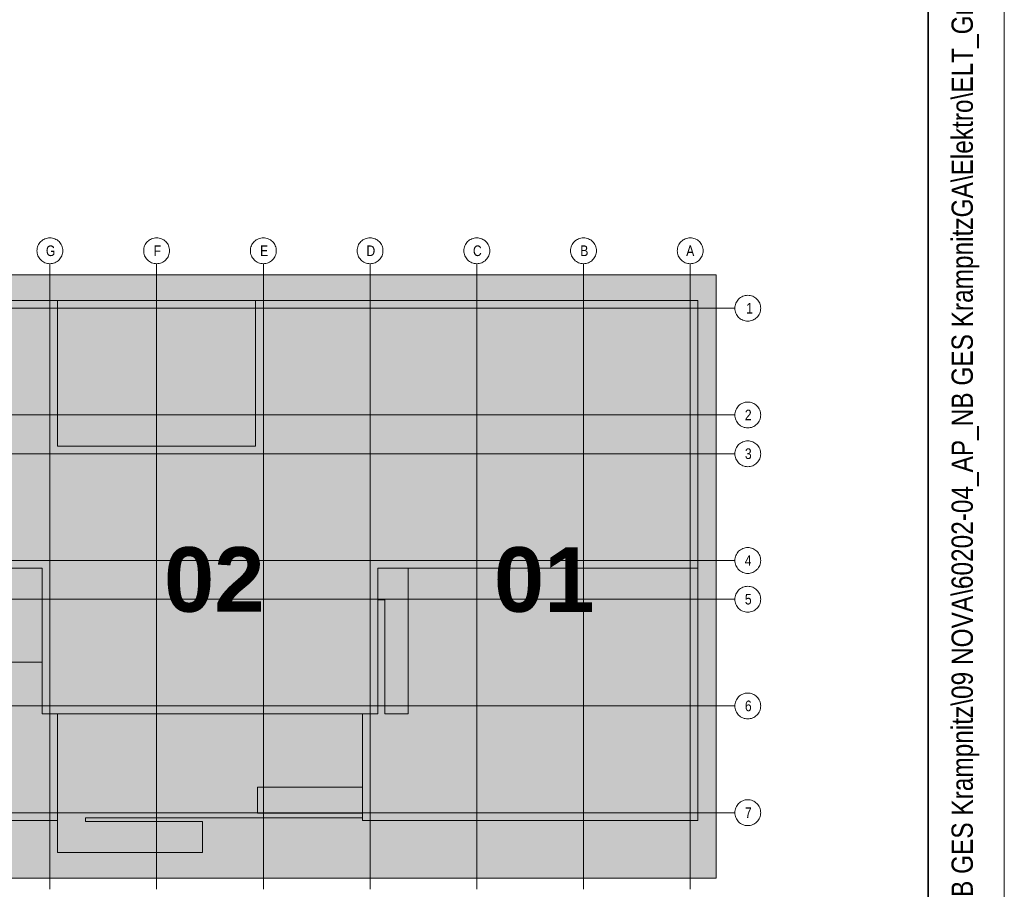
# Model space of a CAD drawing. Extents: x -620 to 300, y 62 to 1112.
# Tile 23 of 45: x 236 to 300, y 239 to 296. Entities that reach past the tile are written whole.
import ezdxf
from ezdxf.lldxf.tags import DXFTag

# ---------------------------------------------------------------- set-up
doc = ezdxf.new("R2010")
doc.units = 0
for name, color, linetype, lineweight in [('iwb_Plankopf Linie', 7, 'Continuous', 13), ('iwb_Plankopf Rahmen', 7, 'Continuous', 35), ('iwb_Plankopf Text', 7, 'Continuous', 18), ('PK_LP', 7, 'Continuous', 9), ('PK_LP_Achsen', 7, 'STRICHPUNKT2', 5)]:
    doc.layers.add(name, color=color, linetype=linetype, lineweight=lineweight)
for name, color, linetype, lineweight, true_color in [('PK_LP_T04', 5, 'Continuous', 9, 0x0000ff), ('PK_LP_T04_Rest', 9, 'Continuous', 9, 0x808080), ('PK_LP_Tennung', 9, 'Continuous', 18, 0x808080)]:
    doc.layers.add(name, color=color, linetype=linetype, lineweight=lineweight, true_color=true_color)
doc.styles.get("Standard").update_dxf_attribs({"font": 'ARIALN.TTF'})
tags = doc.linetypes.add('grob', pattern=[14, 3, -8, 3]).pattern_tags.tags
tags[8:9] = [DXFTag(74, 4), DXFTag(75, 0), DXFTag(340, '0'), DXFTag(46, 0.0), DXFTag(50, 0.0), DXFTag(44, 0.0), DXFTag(45, 0.0)]
tags[6:7] = [DXFTag(74, 4), DXFTag(75, 0), DXFTag(340, '0'), DXFTag(46, 0.0), DXFTag(50, 0.0), DXFTag(44, 0.0), DXFTag(45, 0.0)]
tags[4:5] = [DXFTag(74, 4), DXFTag(75, 0), DXFTag(340, '0'), DXFTag(46, 0.0), DXFTag(50, 0.0), DXFTag(44, 0.0), DXFTag(45, 0.0)]
tags = doc.linetypes.add('STRICHPUNKT2', pattern=[12.7, 6.35, -3.175, 0, -3.175]).pattern_tags.tags
tags[10:11] = [DXFTag(74, 4), DXFTag(75, 0), DXFTag(340, '0'), DXFTag(46, 0.0), DXFTag(50, 0.0), DXFTag(44, 0.0), DXFTag(45, 0.0)]
tags[8:9] = [DXFTag(74, 4), DXFTag(75, 0), DXFTag(340, '0'), DXFTag(46, 0.0), DXFTag(50, 0.0), DXFTag(44, 0.0), DXFTag(45, 0.0)]
tags[6:7] = [DXFTag(74, 4), DXFTag(75, 0), DXFTag(340, '0'), DXFTag(46, 0.0), DXFTag(50, 0.0), DXFTag(44, 0.0), DXFTag(45, 0.0)]
tags[4:5] = [DXFTag(74, 4), DXFTag(75, 0), DXFTag(340, '0'), DXFTag(46, 0.0), DXFTag(50, 0.0), DXFTag(44, 0.0), DXFTag(45, 0.0)]

# ---------------------------------------------------------------- blocks, each defined once
blk = doc.blocks.new('Blockreferenz-A06DNCAZMF')
at = {"layer": 'PK_LP', "linetype": 'grob', "lineweight": 5, "ltscale": 0.13}
for p, q in [((216.605, 279.685), (237.643, 279.685)), ((237.643, 279.685), (258.68, 279.685)), ((237.643, 240.014), (237.643, 279.685)), ((237.643, 279.685), (237.643, 240.014)), ((258.68, 279.685), (281.418, 279.685)), ((258.68, 240.014), (258.68, 279.685)), ((258.68, 279.685), (258.68, 240.014)), ((281.418, 279.685), (281.418, 240.014)), ((237.643, 240.014), (216.605, 240.014)), ((258.68, 240.014), (237.643, 240.014)), ((281.418, 240.014), (258.68, 240.014))]:
    blk.add_line(p, q, dxfattribs=at)
at = {"layer": 'PK_LP', "linetype": 'ByBlock', "lineweight": 13, "ltscale": 0.13}
for p, q in [((209.085, 277.985), (238.15, 277.985)), ((238.15, 277.985), (251.16, 277.985)), ((238.15, 268.423), (238.15, 277.985)), ((238.15, 277.985), (238.15, 268.423)), ((251.16, 277.985), (251.16, 268.423)), ((251.16, 268.423), (251.16, 277.985)), ((251.16, 277.985), (280.225, 277.985)), ((280.225, 277.985), (280.225, 260.395)), ((251.16, 268.423), (238.15, 268.423)), ((238.15, 268.423), (251.16, 268.423)), ((237.135, 260.395), (217.113, 260.395)), ((237.135, 250.833), (237.135, 260.395)), ((280.225, 260.395), (259.188, 260.395)), ((259.188, 260.395), (259.188, 250.833)), ((261.185, 260.395), (259.188, 260.395)), ((259.188, 260.395), (259.188, 258.319)), ((280.225, 260.395), (259.188, 260.395)), ((259.188, 260.395), (259.188, 250.833)), ((261.185, 250.833), (261.185, 260.395)), ((280.225, 243.82), (280.225, 260.395)), ((259.188, 258.319), (259.655, 258.319)), ((259.655, 258.319), (259.655, 250.833)), ((237.135, 254.222), (221.25, 254.222)), ((237.135, 250.833), (237.135, 254.222)), ((238.15, 250.833), (237.135, 250.833)), ((259.188, 250.833), (237.135, 250.833)), ((238.15, 250.833), (238.15, 241.714)), ((258.173, 250.833), (238.15, 250.833)), ((238.15, 243.82), (238.15, 250.833)), ((258.173, 243.996), (258.173, 250.833)), ((259.188, 250.833), (258.173, 250.833)), ((258.173, 250.833), (258.173, 245.994)), ((259.655, 250.833), (261.185, 250.833)), ((251.288, 245.994), (251.288, 244.294)), ((258.173, 245.994), (251.288, 245.994)), ((239.976, 243.754), (239.976, 243.996)), ((239.976, 243.996), (258.173, 243.996)), ((251.288, 244.294), (258.173, 244.294)), ((258.173, 244.294), (258.173, 243.82)), ((216.098, 243.82), (238.15, 243.82)), ((247.66, 243.754), (239.976, 243.754)), ((247.66, 241.714), (247.66, 243.754)), ((258.173, 243.82), (280.225, 243.82)), ((238.15, 241.714), (247.66, 241.714))]:
    blk.add_line(p, q, dxfattribs=at)
at = {"layer": 'PK_LP_Achsen', "linetype": 'ByBlock', "ltscale": 0.13}
for p, q in [((237.317, 282.043), (237.396, 282.071)), ((237.396, 282.071), (237.477, 282.091)), ((237.477, 282.091), (237.559, 282.103)), ((237.559, 282.103), (237.643, 282.108)), ((237.643, 282.108), (237.726, 282.103)), ((237.726, 282.103), (237.809, 282.091)), ((237.809, 282.091), (237.889, 282.071)), ((237.889, 282.071), (237.968, 282.043)), ((244.33, 282.043), (244.408, 282.071)), ((244.408, 282.071), (244.489, 282.091)), ((244.489, 282.091), (244.572, 282.103)), ((244.572, 282.103), (244.655, 282.108)), ((244.655, 282.108), (244.739, 282.103)), ((244.739, 282.103), (244.821, 282.091)), ((244.821, 282.091), (244.902, 282.071)), ((244.902, 282.071), (244.98, 282.043)), ((251.342, 282.043), (251.421, 282.071)), ((251.421, 282.071), (251.502, 282.091)), ((251.502, 282.091), (251.584, 282.103)), ((251.584, 282.103), (251.668, 282.108)), ((251.668, 282.108), (251.751, 282.103)), ((251.751, 282.103), (251.834, 282.091)), ((251.834, 282.091), (251.914, 282.071)), ((251.914, 282.071), (251.993, 282.043)), ((258.355, 282.043), (258.433, 282.071)), ((258.433, 282.071), (258.514, 282.091)), ((258.514, 282.091), (258.597, 282.103)), ((258.597, 282.103), (258.68, 282.108)), ((258.68, 282.108), (258.764, 282.103)), ((258.764, 282.103), (258.846, 282.091)), ((258.846, 282.091), (258.927, 282.071)), ((258.927, 282.071), (259.005, 282.043)), ((265.367, 282.043), (265.446, 282.071)), ((265.446, 282.071), (265.527, 282.091)), ((265.527, 282.091), (265.609, 282.103)), ((265.609, 282.103), (265.693, 282.108)), ((265.693, 282.108), (265.776, 282.103)), ((265.776, 282.103), (265.859, 282.091)), ((265.859, 282.091), (265.939, 282.071)), ((265.939, 282.071), (266.018, 282.043)), ((272.38, 282.043), (272.458, 282.071)), ((272.458, 282.071), (272.539, 282.091)), ((272.539, 282.091), (272.622, 282.103)), ((272.622, 282.103), (272.705, 282.108)), ((272.705, 282.108), (272.789, 282.103)), ((272.789, 282.103), (272.871, 282.091)), ((272.871, 282.091), (272.952, 282.071)), ((272.952, 282.071), (273.03, 282.043)), ((279.392, 282.043), (279.471, 282.071)), ((279.471, 282.071), (279.552, 282.091)), ((279.552, 282.091), (279.634, 282.103)), ((279.634, 282.103), (279.718, 282.108)), ((279.718, 282.108), (279.801, 282.103)), ((279.801, 282.103), (279.884, 282.091)), ((279.884, 282.091), (279.964, 282.071)), ((279.964, 282.071), (280.043, 282.043)), ((236.797, 281.341), (236.809, 281.423)), ((236.809, 281.423), (236.829, 281.504)), ((236.829, 281.504), (236.857, 281.583)), ((236.857, 281.583), (236.893, 281.658)), ((236.893, 281.658), (236.936, 281.73)), ((236.936, 281.73), (236.986, 281.797)), ((236.986, 281.797), (237.042, 281.859)), ((237.042, 281.859), (237.103, 281.915)), ((237.103, 281.915), (237.17, 281.964)), ((237.17, 281.964), (237.242, 282.007)), ((237.242, 282.007), (237.317, 282.043)), ((237.968, 282.043), (238.043, 282.007)), ((238.043, 282.007), (238.115, 281.964)), ((238.115, 281.964), (238.182, 281.915)), ((238.182, 281.915), (238.244, 281.859)), ((238.244, 281.859), (238.3, 281.797)), ((238.3, 281.797), (238.349, 281.73)), ((238.349, 281.73), (238.392, 281.658)), ((238.392, 281.658), (238.428, 281.583)), ((238.428, 281.583), (238.456, 281.504)), ((238.456, 281.504), (238.476, 281.423)), ((238.476, 281.423), (238.489, 281.341)), ((243.809, 281.341), (243.822, 281.423)), ((243.822, 281.423), (243.842, 281.504)), ((243.842, 281.504), (243.87, 281.583)), ((243.87, 281.583), (243.906, 281.658)), ((243.906, 281.658), (243.948, 281.73)), ((243.948, 281.73), (243.998, 281.797)), ((243.998, 281.797), (244.054, 281.859)), ((244.054, 281.859), (244.116, 281.915)), ((244.116, 281.915), (244.183, 281.964)), ((244.183, 281.964), (244.255, 282.007)), ((244.255, 282.007), (244.33, 282.043)), ((244.98, 282.043), (245.056, 282.007)), ((245.056, 282.007), (245.127, 281.964)), ((245.127, 281.964), (245.194, 281.915)), ((245.194, 281.915), (245.256, 281.859)), ((245.256, 281.859), (245.312, 281.797)), ((245.312, 281.797), (245.362, 281.73)), ((245.362, 281.73), (245.405, 281.658)), ((245.405, 281.658), (245.44, 281.583)), ((245.44, 281.583), (245.469, 281.504)), ((245.469, 281.504), (245.489, 281.423)), ((245.489, 281.423), (245.501, 281.341)), ((250.822, 281.341), (250.834, 281.423)), ((250.834, 281.423), (250.854, 281.504)), ((250.854, 281.504), (250.882, 281.583)), ((250.882, 281.583), (250.918, 281.658)), ((250.918, 281.658), (250.961, 281.73)), ((250.961, 281.73), (251.011, 281.797)), ((251.011, 281.797), (251.067, 281.859)), ((251.067, 281.859), (251.128, 281.915)), ((251.128, 281.915), (251.195, 281.964)), ((251.195, 281.964), (251.267, 282.007)), ((251.267, 282.007), (251.342, 282.043)), ((251.993, 282.043), (252.068, 282.007)), ((252.068, 282.007), (252.14, 281.964)), ((252.14, 281.964), (252.207, 281.915)), ((252.207, 281.915), (252.269, 281.859)), ((252.269, 281.859), (252.325, 281.797)), ((252.325, 281.797), (252.374, 281.73)), ((252.374, 281.73), (252.417, 281.658)), ((252.417, 281.658), (252.453, 281.583)), ((252.453, 281.583), (252.481, 281.504)), ((252.481, 281.504), (252.501, 281.423)), ((252.501, 281.423), (252.514, 281.341)), ((257.834, 281.341), (257.847, 281.423)), ((257.847, 281.423), (257.867, 281.504)), ((257.867, 281.504), (257.895, 281.583)), ((257.895, 281.583), (257.931, 281.658)), ((257.931, 281.658), (257.973, 281.73)), ((257.973, 281.73), (258.023, 281.797)), ((258.023, 281.797), (258.079, 281.859)), ((258.079, 281.859), (258.141, 281.915)), ((258.141, 281.915), (258.208, 281.964)), ((258.208, 281.964), (258.28, 282.007)), ((258.28, 282.007), (258.355, 282.043)), ((259.005, 282.043), (259.081, 282.007)), ((259.081, 282.007), (259.152, 281.964)), ((259.152, 281.964), (259.219, 281.915)), ((259.219, 281.915), (259.281, 281.859)), ((259.281, 281.859), (259.337, 281.797)), ((259.337, 281.797), (259.387, 281.73)), ((259.387, 281.73), (259.43, 281.658)), ((259.43, 281.658), (259.465, 281.583)), ((259.465, 281.583), (259.494, 281.504)), ((259.494, 281.504), (259.514, 281.423)), ((259.514, 281.423), (259.526, 281.341)), ((264.847, 281.341), (264.859, 281.423)), ((264.859, 281.423), (264.879, 281.504)), ((264.879, 281.504), (264.907, 281.583)), ((264.907, 281.583), (264.943, 281.658)), ((264.943, 281.658), (264.986, 281.73)), ((264.986, 281.73), (265.036, 281.797)), ((265.036, 281.797), (265.092, 281.859)), ((265.092, 281.859), (265.153, 281.915)), ((265.153, 281.915), (265.22, 281.964)), ((265.22, 281.964), (265.292, 282.007)), ((265.292, 282.007), (265.367, 282.043)), ((266.018, 282.043), (266.093, 282.007)), ((266.093, 282.007), (266.165, 281.964)), ((266.165, 281.964), (266.232, 281.915)), ((266.232, 281.915), (266.294, 281.859)), ((266.294, 281.859), (266.35, 281.797)), ((266.35, 281.797), (266.399, 281.73)), ((266.399, 281.73), (266.442, 281.658)), ((266.442, 281.658), (266.478, 281.583)), ((266.478, 281.583), (266.506, 281.504)), ((266.506, 281.504), (266.526, 281.423)), ((266.526, 281.423), (266.539, 281.341)), ((271.859, 281.341), (271.872, 281.423)), ((271.872, 281.423), (271.892, 281.504)), ((271.892, 281.504), (271.92, 281.583)), ((271.92, 281.583), (271.956, 281.658)), ((271.956, 281.658), (271.998, 281.73)), ((271.998, 281.73), (272.048, 281.797)), ((272.048, 281.797), (272.104, 281.859)), ((272.104, 281.859), (272.166, 281.915)), ((272.166, 281.915), (272.233, 281.964)), ((272.233, 281.964), (272.305, 282.007)), ((272.305, 282.007), (272.38, 282.043)), ((273.03, 282.043), (273.106, 282.007)), ((273.106, 282.007), (273.177, 281.964)), ((273.177, 281.964), (273.244, 281.915)), ((273.244, 281.915), (273.306, 281.859)), ((273.306, 281.859), (273.362, 281.797)), ((273.362, 281.797), (273.412, 281.73)), ((273.412, 281.73), (273.455, 281.658)), ((273.455, 281.658), (273.49, 281.583)), ((273.49, 281.583), (273.519, 281.504)), ((273.519, 281.504), (273.539, 281.423)), ((273.539, 281.423), (273.551, 281.341)), ((278.872, 281.341), (278.884, 281.423)), ((278.884, 281.423), (278.904, 281.504)), ((278.904, 281.504), (278.932, 281.583)), ((278.932, 281.583), (278.968, 281.658)), ((278.968, 281.658), (279.011, 281.73)), ((279.011, 281.73), (279.061, 281.797)), ((279.061, 281.797), (279.117, 281.859)), ((279.117, 281.859), (279.178, 281.915)), ((279.178, 281.915), (279.245, 281.964)), ((279.245, 281.964), (279.317, 282.007)), ((279.317, 282.007), (279.392, 282.043)), ((280.043, 282.043), (280.118, 282.007)), ((280.118, 282.007), (280.19, 281.964)), ((280.19, 281.964), (280.257, 281.915)), ((280.257, 281.915), (280.319, 281.859)), ((280.319, 281.859), (280.375, 281.797)), ((280.375, 281.797), (280.424, 281.73)), ((280.424, 281.73), (280.467, 281.658)), ((280.467, 281.658), (280.503, 281.583)), ((280.503, 281.583), (280.531, 281.504)), ((280.531, 281.504), (280.551, 281.423)), ((280.551, 281.423), (280.564, 281.341)), ((236.793, 281.258), (236.797, 281.341)), ((236.797, 281.174), (236.793, 281.258)), ((236.809, 281.092), (236.797, 281.174)), ((236.829, 281.011), (236.809, 281.092)), ((236.857, 280.932), (236.829, 281.011)), ((236.893, 280.857), (236.857, 280.932)), ((236.936, 280.785), (236.893, 280.857)), ((236.986, 280.718), (236.936, 280.785)), ((238.349, 280.785), (238.3, 280.718)), ((238.392, 280.857), (238.349, 280.785)), ((238.428, 280.932), (238.392, 280.857)), ((238.456, 281.011), (238.428, 280.932)), ((238.476, 281.092), (238.456, 281.011)), ((238.489, 281.174), (238.476, 281.092)), ((238.489, 281.341), (238.493, 281.258)), ((238.493, 281.258), (238.489, 281.174)), ((243.805, 281.258), (243.809, 281.341)), ((243.809, 281.174), (243.805, 281.258)), ((243.822, 281.092), (243.809, 281.174)), ((243.842, 281.011), (243.822, 281.092)), ((243.87, 280.932), (243.842, 281.011)), ((243.906, 280.857), (243.87, 280.932)), ((243.948, 280.785), (243.906, 280.857)), ((243.998, 280.718), (243.948, 280.785)), ((245.362, 280.785), (245.312, 280.718)), ((245.405, 280.857), (245.362, 280.785)), ((245.44, 280.932), (245.405, 280.857)), ((245.469, 281.011), (245.44, 280.932)), ((245.489, 281.092), (245.469, 281.011)), ((245.501, 281.174), (245.489, 281.092)), ((245.501, 281.341), (245.505, 281.258)), ((245.505, 281.258), (245.501, 281.174)), ((250.818, 281.258), (250.822, 281.341)), ((250.822, 281.174), (250.818, 281.258)), ((250.834, 281.092), (250.822, 281.174)), ((250.854, 281.011), (250.834, 281.092)), ((250.882, 280.932), (250.854, 281.011)), ((250.918, 280.857), (250.882, 280.932)), ((250.961, 280.785), (250.918, 280.857)), ((251.011, 280.718), (250.961, 280.785)), ((252.374, 280.785), (252.325, 280.718)), ((252.417, 280.857), (252.374, 280.785)), ((252.453, 280.932), (252.417, 280.857)), ((252.481, 281.011), (252.453, 280.932)), ((252.501, 281.092), (252.481, 281.011)), ((252.514, 281.174), (252.501, 281.092)), ((252.514, 281.341), (252.518, 281.258)), ((252.518, 281.258), (252.514, 281.174)), ((257.83, 281.258), (257.834, 281.341)), ((257.834, 281.174), (257.83, 281.258)), ((257.847, 281.092), (257.834, 281.174)), ((257.867, 281.011), (257.847, 281.092)), ((257.895, 280.932), (257.867, 281.011)), ((257.931, 280.857), (257.895, 280.932)), ((257.973, 280.785), (257.931, 280.857)), ((258.023, 280.718), (257.973, 280.785)), ((259.387, 280.785), (259.337, 280.718)), ((259.43, 280.857), (259.387, 280.785)), ((259.465, 280.932), (259.43, 280.857)), ((259.494, 281.011), (259.465, 280.932)), ((259.514, 281.092), (259.494, 281.011)), ((259.526, 281.174), (259.514, 281.092)), ((259.526, 281.341), (259.53, 281.258)), ((259.53, 281.258), (259.526, 281.174)), ((264.843, 281.258), (264.847, 281.341)), ((264.847, 281.174), (264.843, 281.258)), ((264.859, 281.092), (264.847, 281.174)), ((264.879, 281.011), (264.859, 281.092)), ((264.907, 280.932), (264.879, 281.011)), ((264.943, 280.857), (264.907, 280.932)), ((264.986, 280.785), (264.943, 280.857)), ((265.036, 280.718), (264.986, 280.785)), ((266.399, 280.785), (266.35, 280.718)), ((266.442, 280.857), (266.399, 280.785)), ((266.478, 280.932), (266.442, 280.857)), ((266.506, 281.011), (266.478, 280.932)), ((266.526, 281.092), (266.506, 281.011)), ((266.539, 281.174), (266.526, 281.092)), ((266.539, 281.341), (266.543, 281.258)), ((266.543, 281.258), (266.539, 281.174)), ((271.855, 281.258), (271.859, 281.341)), ((271.859, 281.174), (271.855, 281.258)), ((271.872, 281.092), (271.859, 281.174)), ((271.892, 281.011), (271.872, 281.092)), ((271.92, 280.932), (271.892, 281.011)), ((271.956, 280.857), (271.92, 280.932)), ((271.998, 280.785), (271.956, 280.857)), ((272.048, 280.718), (271.998, 280.785)), ((273.412, 280.785), (273.362, 280.718)), ((273.455, 280.857), (273.412, 280.785)), ((273.49, 280.932), (273.455, 280.857)), ((273.519, 281.011), (273.49, 280.932)), ((273.539, 281.092), (273.519, 281.011)), ((273.551, 281.174), (273.539, 281.092)), ((273.551, 281.341), (273.555, 281.258)), ((273.555, 281.258), (273.551, 281.174)), ((278.868, 281.258), (278.872, 281.341)), ((278.872, 281.174), (278.868, 281.258)), ((278.884, 281.092), (278.872, 281.174)), ((278.904, 281.011), (278.884, 281.092)), ((278.932, 280.932), (278.904, 281.011)), ((278.968, 280.857), (278.932, 280.932)), ((279.011, 280.785), (278.968, 280.857)), ((279.061, 280.718), (279.011, 280.785)), ((280.424, 280.785), (280.375, 280.718)), ((280.467, 280.857), (280.424, 280.785)), ((280.503, 280.932), (280.467, 280.857)), ((280.531, 281.011), (280.503, 280.932)), ((280.551, 281.092), (280.531, 281.011)), ((280.564, 281.174), (280.551, 281.092)), ((280.564, 281.341), (280.568, 281.258)), ((280.568, 281.258), (280.564, 281.174)), ((237.042, 280.656), (236.986, 280.718)), ((237.103, 280.6), (237.042, 280.656)), ((237.17, 280.551), (237.103, 280.6)), ((237.242, 280.508), (237.17, 280.551)), ((237.317, 280.472), (237.242, 280.508)), ((237.396, 280.444), (237.317, 280.472)), ((237.477, 280.424), (237.396, 280.444)), ((237.559, 280.412), (237.477, 280.424)), ((237.643, 280.408), (237.559, 280.412)), ((237.726, 280.412), (237.643, 280.408)), ((237.809, 280.424), (237.726, 280.412)), ((237.889, 280.444), (237.809, 280.424)), ((237.968, 280.472), (237.889, 280.444)), ((238.043, 280.508), (237.968, 280.472)), ((238.115, 280.551), (238.043, 280.508)), ((238.182, 280.6), (238.115, 280.551)), ((238.244, 280.656), (238.182, 280.6)), ((238.3, 280.718), (238.244, 280.656)), ((244.054, 280.656), (243.998, 280.718)), ((244.116, 280.6), (244.054, 280.656)), ((244.183, 280.551), (244.116, 280.6)), ((244.255, 280.508), (244.183, 280.551)), ((244.33, 280.472), (244.255, 280.508)), ((244.408, 280.444), (244.33, 280.472)), ((244.489, 280.424), (244.408, 280.444)), ((244.572, 280.412), (244.489, 280.424)), ((244.655, 280.408), (244.572, 280.412)), ((244.739, 280.412), (244.655, 280.408)), ((244.821, 280.424), (244.739, 280.412)), ((244.902, 280.444), (244.821, 280.424)), ((244.98, 280.472), (244.902, 280.444)), ((245.056, 280.508), (244.98, 280.472)), ((245.127, 280.551), (245.056, 280.508)), ((245.194, 280.6), (245.127, 280.551)), ((245.256, 280.656), (245.194, 280.6)), ((245.312, 280.718), (245.256, 280.656)), ((251.067, 280.656), (251.011, 280.718)), ((251.128, 280.6), (251.067, 280.656)), ((251.195, 280.551), (251.128, 280.6)), ((251.267, 280.508), (251.195, 280.551)), ((251.342, 280.472), (251.267, 280.508)), ((251.421, 280.444), (251.342, 280.472)), ((251.502, 280.424), (251.421, 280.444)), ((251.584, 280.412), (251.502, 280.424)), ((251.668, 280.408), (251.584, 280.412)), ((251.751, 280.412), (251.668, 280.408)), ((251.834, 280.424), (251.751, 280.412)), ((251.914, 280.444), (251.834, 280.424)), ((251.993, 280.472), (251.914, 280.444)), ((252.068, 280.508), (251.993, 280.472)), ((252.14, 280.551), (252.068, 280.508)), ((252.207, 280.6), (252.14, 280.551)), ((252.269, 280.656), (252.207, 280.6)), ((252.325, 280.718), (252.269, 280.656)), ((258.079, 280.656), (258.023, 280.718)), ((258.141, 280.6), (258.079, 280.656)), ((258.208, 280.551), (258.141, 280.6)), ((258.28, 280.508), (258.208, 280.551)), ((258.355, 280.472), (258.28, 280.508)), ((258.433, 280.444), (258.355, 280.472)), ((258.514, 280.424), (258.433, 280.444)), ((258.597, 280.412), (258.514, 280.424)), ((258.68, 280.408), (258.597, 280.412)), ((258.764, 280.412), (258.68, 280.408)), ((258.846, 280.424), (258.764, 280.412)), ((258.927, 280.444), (258.846, 280.424)), ((259.005, 280.472), (258.927, 280.444)), ((259.081, 280.508), (259.005, 280.472)), ((259.152, 280.551), (259.081, 280.508)), ((259.219, 280.6), (259.152, 280.551)), ((259.281, 280.656), (259.219, 280.6)), ((259.337, 280.718), (259.281, 280.656)), ((265.092, 280.656), (265.036, 280.718)), ((265.153, 280.6), (265.092, 280.656)), ((265.22, 280.551), (265.153, 280.6)), ((265.292, 280.508), (265.22, 280.551)), ((265.367, 280.472), (265.292, 280.508)), ((265.446, 280.444), (265.367, 280.472)), ((265.527, 280.424), (265.446, 280.444)), ((265.609, 280.412), (265.527, 280.424)), ((265.693, 280.408), (265.609, 280.412)), ((265.776, 280.412), (265.693, 280.408)), ((265.859, 280.424), (265.776, 280.412)), ((265.939, 280.444), (265.859, 280.424)), ((266.018, 280.472), (265.939, 280.444)), ((266.093, 280.508), (266.018, 280.472)), ((266.165, 280.551), (266.093, 280.508)), ((266.232, 280.6), (266.165, 280.551)), ((266.294, 280.656), (266.232, 280.6)), ((266.35, 280.718), (266.294, 280.656)), ((272.104, 280.656), (272.048, 280.718)), ((272.166, 280.6), (272.104, 280.656)), ((272.233, 280.551), (272.166, 280.6)), ((272.305, 280.508), (272.233, 280.551)), ((272.38, 280.472), (272.305, 280.508)), ((272.458, 280.444), (272.38, 280.472)), ((272.539, 280.424), (272.458, 280.444)), ((272.622, 280.412), (272.539, 280.424)), ((272.705, 280.408), (272.622, 280.412)), ((272.789, 280.412), (272.705, 280.408)), ((272.871, 280.424), (272.789, 280.412)), ((272.952, 280.444), (272.871, 280.424)), ((273.03, 280.472), (272.952, 280.444)), ((273.106, 280.508), (273.03, 280.472)), ((273.177, 280.551), (273.106, 280.508)), ((273.244, 280.6), (273.177, 280.551)), ((273.306, 280.656), (273.244, 280.6)), ((273.362, 280.718), (273.306, 280.656)), ((279.117, 280.656), (279.061, 280.718)), ((279.178, 280.6), (279.117, 280.656)), ((279.245, 280.551), (279.178, 280.6)), ((279.317, 280.508), (279.245, 280.551)), ((279.392, 280.472), (279.317, 280.508)), ((279.471, 280.444), (279.392, 280.472)), ((279.552, 280.424), (279.471, 280.444)), ((279.634, 280.412), (279.552, 280.424)), ((279.718, 280.408), (279.634, 280.412)), ((279.801, 280.412), (279.718, 280.408)), ((279.884, 280.424), (279.801, 280.412)), ((279.964, 280.444), (279.884, 280.424)), ((280.043, 280.472), (279.964, 280.444)), ((280.118, 280.508), (280.043, 280.472)), ((280.19, 280.551), (280.118, 280.508)), ((280.257, 280.6), (280.19, 280.551)), ((280.319, 280.656), (280.257, 280.6)), ((280.375, 280.718), (280.319, 280.656)), ((282.958, 278.135), (283.025, 278.184)), ((283.025, 278.184), (283.097, 278.227)), ((283.097, 278.227), (283.172, 278.263)), ((283.172, 278.263), (283.251, 278.291)), ((283.251, 278.291), (283.332, 278.311)), ((283.332, 278.311), (283.414, 278.323)), ((283.414, 278.323), (283.498, 278.328)), ((283.498, 278.328), (283.581, 278.323)), ((283.581, 278.323), (283.663, 278.311)), ((283.663, 278.311), (283.744, 278.291)), ((283.744, 278.291), (283.823, 278.263)), ((283.823, 278.263), (283.898, 278.227)), ((283.898, 278.227), (283.97, 278.184)), ((283.97, 278.184), (284.037, 278.135)), ((282.648, 277.478), (282.652, 277.561)), ((282.652, 277.561), (282.664, 277.643)), ((282.664, 277.643), (282.684, 277.724)), ((282.684, 277.724), (282.712, 277.803)), ((282.712, 277.803), (282.748, 277.878)), ((282.748, 277.878), (282.791, 277.95)), ((282.791, 277.95), (282.841, 278.017)), ((282.841, 278.017), (282.897, 278.079)), ((282.897, 278.079), (282.958, 278.135)), ((284.037, 278.135), (284.099, 278.079)), ((284.099, 278.079), (284.155, 278.017)), ((284.155, 278.017), (284.204, 277.95)), ((284.204, 277.95), (284.247, 277.878)), ((284.247, 277.878), (284.283, 277.803)), ((284.283, 277.803), (284.311, 277.724)), ((284.311, 277.724), (284.331, 277.643)), ((284.331, 277.643), (284.344, 277.561)), ((284.344, 277.561), (284.348, 277.478)), ((282.652, 277.394), (282.648, 277.478)), ((282.664, 277.312), (282.652, 277.394)), ((282.684, 277.231), (282.664, 277.312)), ((282.712, 277.152), (282.684, 277.231)), ((282.748, 277.077), (282.712, 277.152)), ((282.791, 277.005), (282.748, 277.077)), ((282.841, 276.938), (282.791, 277.005)), ((282.897, 276.877), (282.841, 276.938)), ((284.155, 276.938), (284.099, 276.877)), ((284.204, 277.005), (284.155, 276.938)), ((284.247, 277.077), (284.204, 277.005)), ((284.283, 277.152), (284.247, 277.077)), ((284.311, 277.231), (284.283, 277.152)), ((284.331, 277.312), (284.311, 277.231)), ((284.344, 277.394), (284.331, 277.312)), ((284.348, 277.478), (284.344, 277.394)), ((282.958, 276.82), (282.897, 276.877)), ((283.025, 276.771), (282.958, 276.82)), ((283.097, 276.728), (283.025, 276.771)), ((283.172, 276.692), (283.097, 276.728)), ((283.251, 276.664), (283.172, 276.692)), ((283.332, 276.644), (283.251, 276.664)), ((283.414, 276.632), (283.332, 276.644)), ((283.498, 276.628), (283.414, 276.632)), ((283.581, 276.632), (283.498, 276.628)), ((283.663, 276.644), (283.581, 276.632)), ((283.744, 276.664), (283.663, 276.644)), ((283.823, 276.692), (283.744, 276.664)), ((283.898, 276.728), (283.823, 276.692)), ((283.97, 276.771), (283.898, 276.728)), ((284.037, 276.82), (283.97, 276.771)), ((284.099, 276.877), (284.037, 276.82)), ((282.897, 271.066), (282.958, 271.122)), ((282.958, 271.122), (283.025, 271.172)), ((283.025, 271.172), (283.097, 271.215)), ((283.097, 271.215), (283.172, 271.25)), ((283.172, 271.25), (283.251, 271.278)), ((283.251, 271.278), (283.332, 271.299)), ((283.332, 271.299), (283.414, 271.311)), ((283.414, 271.311), (283.498, 271.315)), ((283.498, 271.315), (283.581, 271.311)), ((283.581, 271.311), (283.663, 271.299)), ((283.663, 271.299), (283.744, 271.278)), ((283.744, 271.278), (283.823, 271.25)), ((283.823, 271.25), (283.898, 271.215)), ((283.898, 271.215), (283.97, 271.172)), ((283.97, 271.172), (284.037, 271.122)), ((284.037, 271.122), (284.099, 271.066)), ((282.648, 270.465), (282.652, 270.548)), ((282.652, 270.382), (282.648, 270.465)), ((282.652, 270.548), (282.664, 270.631)), ((282.664, 270.631), (282.684, 270.712)), ((282.684, 270.712), (282.712, 270.79)), ((282.712, 270.79), (282.748, 270.866)), ((282.748, 270.866), (282.791, 270.937)), ((282.791, 270.937), (282.841, 271.004)), ((282.841, 271.004), (282.897, 271.066)), ((284.099, 271.066), (284.155, 271.004)), ((284.155, 271.004), (284.204, 270.937)), ((284.204, 270.937), (284.247, 270.866)), ((284.247, 270.866), (284.283, 270.79)), ((284.283, 270.79), (284.311, 270.712)), ((284.311, 270.712), (284.331, 270.631)), ((284.331, 270.631), (284.344, 270.548)), ((284.344, 270.548), (284.348, 270.465)), ((284.348, 270.465), (284.344, 270.382)), ((282.664, 270.299), (282.652, 270.382)), ((282.684, 270.218), (282.664, 270.299)), ((282.712, 270.14), (282.684, 270.218)), ((282.748, 270.064), (282.712, 270.14)), ((282.791, 269.993), (282.748, 270.064)), ((282.841, 269.926), (282.791, 269.993)), ((282.897, 269.864), (282.841, 269.926)), ((282.958, 269.808), (282.897, 269.864)), ((283.025, 269.758), (282.958, 269.808)), ((284.037, 269.808), (283.97, 269.758)), ((284.099, 269.864), (284.037, 269.808)), ((284.155, 269.926), (284.099, 269.864)), ((284.204, 269.993), (284.155, 269.926)), ((284.247, 270.064), (284.204, 269.993)), ((284.283, 270.14), (284.247, 270.064)), ((284.311, 270.218), (284.283, 270.14)), ((284.331, 270.299), (284.311, 270.218)), ((284.344, 270.382), (284.331, 270.299)), ((283.097, 269.715), (283.025, 269.758)), ((283.172, 269.68), (283.097, 269.715)), ((283.251, 269.652), (283.172, 269.68)), ((283.332, 269.631), (283.251, 269.652)), ((283.414, 269.619), (283.332, 269.631)), ((283.498, 269.615), (283.414, 269.619)), ((283.581, 269.619), (283.498, 269.615)), ((283.663, 269.631), (283.581, 269.619)), ((283.744, 269.652), (283.663, 269.631)), ((283.823, 269.68), (283.744, 269.652)), ((283.898, 269.715), (283.823, 269.68)), ((283.97, 269.758), (283.898, 269.715)), ((282.841, 268.454), (282.897, 268.516)), ((282.897, 268.516), (282.958, 268.572)), ((282.958, 268.572), (283.025, 268.622)), ((283.025, 268.622), (283.097, 268.665)), ((283.097, 268.665), (283.172, 268.7)), ((283.172, 268.7), (283.251, 268.728)), ((283.251, 268.728), (283.332, 268.749)), ((283.332, 268.749), (283.414, 268.761)), ((283.414, 268.761), (283.498, 268.765)), ((283.498, 268.765), (283.581, 268.761)), ((283.581, 268.761), (283.663, 268.749)), ((283.663, 268.749), (283.744, 268.728)), ((283.744, 268.728), (283.823, 268.7)), ((283.823, 268.7), (283.898, 268.665)), ((283.898, 268.665), (283.97, 268.622)), ((283.97, 268.622), (284.037, 268.572)), ((284.037, 268.572), (284.099, 268.516)), ((284.099, 268.516), (284.155, 268.454)), ((282.648, 267.915), (282.652, 267.998)), ((282.652, 267.832), (282.648, 267.915)), ((282.652, 267.998), (282.664, 268.081)), ((282.664, 268.081), (282.684, 268.162)), ((282.684, 268.162), (282.712, 268.24)), ((282.712, 268.24), (282.748, 268.316)), ((282.748, 268.316), (282.791, 268.387)), ((282.791, 268.387), (282.841, 268.454)), ((284.155, 268.454), (284.204, 268.387)), ((284.204, 268.387), (284.247, 268.316)), ((284.247, 268.316), (284.283, 268.24)), ((284.283, 268.24), (284.311, 268.162)), ((284.311, 268.162), (284.331, 268.081)), ((284.331, 268.081), (284.344, 267.998)), ((284.344, 267.998), (284.348, 267.915)), ((284.348, 267.915), (284.344, 267.832)), ((282.664, 267.749), (282.652, 267.832)), ((282.684, 267.668), (282.664, 267.749)), ((282.712, 267.59), (282.684, 267.668)), ((282.748, 267.514), (282.712, 267.59)), ((282.791, 267.443), (282.748, 267.514)), ((282.841, 267.376), (282.791, 267.443)), ((282.897, 267.314), (282.841, 267.376)), ((282.958, 267.258), (282.897, 267.314)), ((283.025, 267.208), (282.958, 267.258)), ((283.097, 267.165), (283.025, 267.208)), ((283.97, 267.208), (283.898, 267.165)), ((284.037, 267.258), (283.97, 267.208)), ((284.099, 267.314), (284.037, 267.258)), ((284.155, 267.376), (284.099, 267.314)), ((284.204, 267.443), (284.155, 267.376)), ((284.247, 267.514), (284.204, 267.443)), ((284.283, 267.59), (284.247, 267.514)), ((284.311, 267.668), (284.283, 267.59)), ((284.331, 267.749), (284.311, 267.668)), ((284.344, 267.832), (284.331, 267.749)), ((283.172, 267.13), (283.097, 267.165)), ((283.251, 267.102), (283.172, 267.13)), ((283.332, 267.081), (283.251, 267.102)), ((283.414, 267.069), (283.332, 267.081)), ((283.498, 267.065), (283.414, 267.069)), ((283.581, 267.069), (283.498, 267.065)), ((283.663, 267.081), (283.581, 267.069)), ((283.744, 267.102), (283.663, 267.081)), ((283.823, 267.13), (283.744, 267.102)), ((283.898, 267.165), (283.823, 267.13)), ((282.748, 261.303), (282.791, 261.375)), ((282.791, 261.375), (282.841, 261.442)), ((282.841, 261.442), (282.897, 261.504)), ((282.897, 261.504), (282.958, 261.56)), ((282.958, 261.56), (283.025, 261.609)), ((283.025, 261.609), (283.097, 261.652)), ((283.097, 261.652), (283.172, 261.688)), ((283.172, 261.688), (283.251, 261.716)), ((283.251, 261.716), (283.332, 261.736)), ((283.332, 261.736), (283.414, 261.748)), ((283.414, 261.748), (283.498, 261.753)), ((283.498, 261.753), (283.581, 261.748)), ((283.581, 261.748), (283.663, 261.736)), ((283.663, 261.736), (283.744, 261.716)), ((283.744, 261.716), (283.823, 261.688)), ((283.823, 261.688), (283.898, 261.652)), ((283.898, 261.652), (283.97, 261.609)), ((283.97, 261.609), (284.037, 261.56)), ((284.037, 261.56), (284.099, 261.504)), ((284.099, 261.504), (284.155, 261.442)), ((284.155, 261.442), (284.204, 261.375)), ((284.204, 261.375), (284.247, 261.303)), ((282.648, 260.903), (282.652, 260.986)), ((282.652, 260.819), (282.648, 260.903)), ((282.652, 260.986), (282.664, 261.068)), ((282.664, 260.737), (282.652, 260.819)), ((282.664, 261.068), (282.684, 261.149)), ((282.684, 260.656), (282.664, 260.737)), ((282.684, 261.149), (282.712, 261.228)), ((282.712, 261.228), (282.748, 261.303)), ((284.247, 261.303), (284.283, 261.228)), ((284.283, 261.228), (284.311, 261.149)), ((284.311, 261.149), (284.331, 261.068)), ((284.331, 260.737), (284.311, 260.656)), ((284.331, 261.068), (284.344, 260.986)), ((284.344, 260.819), (284.331, 260.737)), ((284.344, 260.986), (284.348, 260.903)), ((284.348, 260.903), (284.344, 260.819)), ((282.712, 260.577), (282.684, 260.656)), ((282.748, 260.502), (282.712, 260.577)), ((282.791, 260.43), (282.748, 260.502)), ((282.841, 260.363), (282.791, 260.43)), ((282.897, 260.302), (282.841, 260.363)), ((282.958, 260.245), (282.897, 260.302)), ((283.025, 260.196), (282.958, 260.245)), ((283.097, 260.153), (283.025, 260.196)), ((283.172, 260.117), (283.097, 260.153)), ((283.251, 260.089), (283.172, 260.117)), ((283.332, 260.069), (283.251, 260.089)), ((283.744, 260.089), (283.663, 260.069)), ((283.823, 260.117), (283.744, 260.089)), ((283.898, 260.153), (283.823, 260.117)), ((283.97, 260.196), (283.898, 260.153)), ((284.037, 260.245), (283.97, 260.196)), ((284.099, 260.302), (284.037, 260.245)), ((284.155, 260.363), (284.099, 260.302)), ((284.204, 260.43), (284.155, 260.363)), ((284.247, 260.502), (284.204, 260.43)), ((284.283, 260.577), (284.247, 260.502)), ((284.311, 260.656), (284.283, 260.577)), ((283.414, 260.057), (283.332, 260.069)), ((283.498, 260.053), (283.414, 260.057)), ((283.581, 260.057), (283.498, 260.053)), ((283.663, 260.069), (283.581, 260.057)), ((282.748, 258.753), (282.791, 258.825)), ((282.791, 258.825), (282.841, 258.892)), ((282.841, 258.892), (282.897, 258.954)), ((282.897, 258.954), (282.958, 259.01)), ((282.958, 259.01), (283.025, 259.059)), ((283.025, 259.059), (283.097, 259.102)), ((283.097, 259.102), (283.172, 259.138)), ((283.172, 259.138), (283.251, 259.166)), ((283.251, 259.166), (283.332, 259.186)), ((283.332, 259.186), (283.414, 259.198)), ((283.414, 259.198), (283.498, 259.203)), ((283.498, 259.203), (283.581, 259.198)), ((283.581, 259.198), (283.663, 259.186)), ((283.663, 259.186), (283.744, 259.166)), ((283.744, 259.166), (283.823, 259.138)), ((283.823, 259.138), (283.898, 259.102)), ((283.898, 259.102), (283.97, 259.059)), ((283.97, 259.059), (284.037, 259.01)), ((284.037, 259.01), (284.099, 258.954)), ((284.099, 258.954), (284.155, 258.892)), ((284.155, 258.892), (284.204, 258.825)), ((284.204, 258.825), (284.247, 258.753)), ((282.648, 258.353), (282.652, 258.436)), ((282.652, 258.269), (282.648, 258.353)), ((282.652, 258.436), (282.664, 258.518)), ((282.664, 258.187), (282.652, 258.269)), ((282.664, 258.518), (282.684, 258.599)), ((282.684, 258.106), (282.664, 258.187)), ((282.684, 258.599), (282.712, 258.678)), ((282.712, 258.678), (282.748, 258.753)), ((284.247, 258.753), (284.283, 258.678)), ((284.283, 258.678), (284.311, 258.599)), ((284.311, 258.599), (284.331, 258.518)), ((284.331, 258.187), (284.311, 258.106)), ((284.331, 258.518), (284.344, 258.436)), ((284.344, 258.269), (284.331, 258.187)), ((284.344, 258.436), (284.348, 258.353)), ((284.348, 258.353), (284.344, 258.269)), ((282.712, 258.027), (282.684, 258.106)), ((282.748, 257.952), (282.712, 258.027)), ((282.791, 257.88), (282.748, 257.952)), ((282.841, 257.813), (282.791, 257.88)), ((282.897, 257.752), (282.841, 257.813)), ((282.958, 257.695), (282.897, 257.752)), ((283.025, 257.646), (282.958, 257.695)), ((283.097, 257.603), (283.025, 257.646)), ((283.172, 257.567), (283.097, 257.603)), ((283.251, 257.539), (283.172, 257.567)), ((283.332, 257.519), (283.251, 257.539)), ((283.414, 257.507), (283.332, 257.519)), ((283.498, 257.503), (283.414, 257.507)), ((283.581, 257.507), (283.498, 257.503)), ((283.663, 257.519), (283.581, 257.507)), ((283.744, 257.539), (283.663, 257.519)), ((283.823, 257.567), (283.744, 257.539)), ((283.898, 257.603), (283.823, 257.567)), ((283.97, 257.646), (283.898, 257.603)), ((284.037, 257.695), (283.97, 257.646)), ((284.099, 257.752), (284.037, 257.695)), ((284.155, 257.813), (284.099, 257.752)), ((284.204, 257.88), (284.155, 257.813)), ((284.247, 257.952), (284.204, 257.88)), ((284.283, 258.027), (284.247, 257.952)), ((284.311, 258.106), (284.283, 258.027)), ((282.684, 251.587), (282.712, 251.665)), ((282.712, 251.665), (282.748, 251.741)), ((282.748, 251.741), (282.791, 251.812)), ((282.791, 251.812), (282.841, 251.879)), ((282.841, 251.879), (282.897, 251.941)), ((282.897, 251.941), (282.958, 251.997)), ((282.958, 251.997), (283.025, 252.047)), ((283.025, 252.047), (283.097, 252.09)), ((283.097, 252.09), (283.172, 252.125)), ((283.172, 252.125), (283.251, 252.153)), ((283.251, 252.153), (283.332, 252.174)), ((283.332, 252.174), (283.414, 252.186)), ((283.414, 252.186), (283.498, 252.19)), ((283.498, 252.19), (283.581, 252.186)), ((283.581, 252.186), (283.663, 252.174)), ((283.663, 252.174), (283.744, 252.153)), ((283.744, 252.153), (283.823, 252.125)), ((283.823, 252.125), (283.898, 252.09)), ((283.898, 252.09), (283.97, 252.047)), ((283.97, 252.047), (284.037, 251.997)), ((284.037, 251.997), (284.099, 251.941)), ((284.099, 251.941), (284.155, 251.879)), ((284.155, 251.879), (284.204, 251.812)), ((284.204, 251.812), (284.247, 251.741)), ((284.247, 251.741), (284.283, 251.665)), ((284.283, 251.665), (284.311, 251.587)), ((282.648, 251.34), (282.652, 251.423)), ((282.652, 251.257), (282.648, 251.34)), ((282.652, 251.423), (282.664, 251.506)), ((282.664, 251.174), (282.652, 251.257)), ((282.664, 251.506), (282.684, 251.587)), ((282.684, 251.093), (282.664, 251.174)), ((282.712, 251.015), (282.684, 251.093)), ((282.748, 250.939), (282.712, 251.015)), ((284.283, 251.015), (284.247, 250.939)), ((284.311, 251.093), (284.283, 251.015)), ((284.311, 251.587), (284.331, 251.506)), ((284.331, 251.174), (284.311, 251.093)), ((284.331, 251.506), (284.344, 251.423)), ((284.344, 251.257), (284.331, 251.174)), ((284.344, 251.423), (284.348, 251.34)), ((284.348, 251.34), (284.344, 251.257)), ((282.791, 250.868), (282.748, 250.939)), ((282.841, 250.801), (282.791, 250.868)), ((282.897, 250.739), (282.841, 250.801)), ((282.958, 250.683), (282.897, 250.739)), ((283.025, 250.633), (282.958, 250.683)), ((283.097, 250.59), (283.025, 250.633)), ((283.172, 250.555), (283.097, 250.59)), ((283.251, 250.527), (283.172, 250.555)), ((283.332, 250.506), (283.251, 250.527)), ((283.414, 250.494), (283.332, 250.506)), ((283.498, 250.49), (283.414, 250.494)), ((283.581, 250.494), (283.498, 250.49)), ((283.663, 250.506), (283.581, 250.494)), ((283.744, 250.527), (283.663, 250.506)), ((283.823, 250.555), (283.744, 250.527)), ((283.898, 250.59), (283.823, 250.555)), ((283.97, 250.633), (283.898, 250.59)), ((284.037, 250.683), (283.97, 250.633)), ((284.099, 250.739), (284.037, 250.683)), ((284.155, 250.801), (284.099, 250.739)), ((284.204, 250.868), (284.155, 250.801)), ((284.247, 250.939), (284.204, 250.868)), ((282.664, 244.493), (282.684, 244.574)), ((282.684, 244.574), (282.712, 244.653)), ((282.712, 244.653), (282.748, 244.728)), ((282.748, 244.728), (282.791, 244.8)), ((282.791, 244.8), (282.841, 244.867)), ((282.841, 244.867), (282.897, 244.929)), ((282.897, 244.929), (282.958, 244.985)), ((282.958, 244.985), (283.025, 245.034)), ((283.025, 245.034), (283.097, 245.077)), ((283.097, 245.077), (283.172, 245.113)), ((283.172, 245.113), (283.251, 245.141)), ((283.251, 245.141), (283.332, 245.161)), ((283.332, 245.161), (283.414, 245.173)), ((283.414, 245.173), (283.498, 245.178)), ((283.498, 245.178), (283.581, 245.173)), ((283.581, 245.173), (283.663, 245.161)), ((283.663, 245.161), (283.744, 245.141)), ((283.744, 245.141), (283.823, 245.113)), ((283.823, 245.113), (283.898, 245.077)), ((283.898, 245.077), (283.97, 245.034)), ((283.97, 245.034), (284.037, 244.985)), ((284.037, 244.985), (284.099, 244.929)), ((284.099, 244.929), (284.155, 244.867)), ((284.155, 244.867), (284.204, 244.8)), ((284.204, 244.8), (284.247, 244.728)), ((284.247, 244.728), (284.283, 244.653)), ((284.283, 244.653), (284.311, 244.574)), ((284.311, 244.574), (284.331, 244.493)), ((282.648, 244.328), (282.652, 244.411)), ((282.652, 244.244), (282.648, 244.328)), ((282.652, 244.411), (282.664, 244.493)), ((282.664, 244.162), (282.652, 244.244)), ((282.684, 244.081), (282.664, 244.162)), ((282.712, 244.002), (282.684, 244.081)), ((282.748, 243.927), (282.712, 244.002)), ((282.791, 243.855), (282.748, 243.927)), ((284.247, 243.927), (284.204, 243.855)), ((284.283, 244.002), (284.247, 243.927)), ((284.311, 244.081), (284.283, 244.002)), ((284.331, 244.162), (284.311, 244.081)), ((284.331, 244.493), (284.344, 244.411)), ((284.344, 244.244), (284.331, 244.162)), ((284.344, 244.411), (284.348, 244.328)), ((284.348, 244.328), (284.344, 244.244)), ((282.841, 243.788), (282.791, 243.855)), ((282.897, 243.727), (282.841, 243.788)), ((282.958, 243.67), (282.897, 243.727)), ((283.025, 243.621), (282.958, 243.67)), ((283.097, 243.578), (283.025, 243.621)), ((283.172, 243.542), (283.097, 243.578)), ((283.251, 243.514), (283.172, 243.542)), ((283.332, 243.494), (283.251, 243.514)), ((283.414, 243.482), (283.332, 243.494)), ((283.498, 243.478), (283.414, 243.482)), ((283.581, 243.482), (283.498, 243.478)), ((283.663, 243.494), (283.581, 243.482)), ((283.744, 243.514), (283.663, 243.494)), ((283.823, 243.542), (283.744, 243.514)), ((283.898, 243.578), (283.823, 243.542)), ((283.97, 243.621), (283.898, 243.578)), ((284.037, 243.67), (283.97, 243.621)), ((284.099, 243.727), (284.037, 243.67)), ((284.155, 243.788), (284.099, 243.727)), ((284.204, 243.855), (284.155, 243.788))]:
    blk.add_line(p, q, dxfattribs=at)
at = {"layer": 'PK_LP_Achsen', "linetype": 'STRICHPUNKT2', "ltscale": 0.13}
for p, q in [((237.643, 280.408), (237.643, 239.291)), ((244.655, 280.408), (244.655, 239.291)), ((251.668, 280.408), (251.668, 239.291)), ((258.68, 280.408), (258.68, 239.291)), ((265.693, 280.408), (265.693, 239.291)), ((272.705, 280.408), (272.705, 239.291)), ((279.718, 280.408), (279.718, 239.291)), ((128.038, 277.478), (282.648, 277.478)), ((128.038, 270.465), (282.648, 270.465)), ((128.038, 267.915), (282.648, 267.915)), ((128.038, 260.903), (282.648, 260.903)), ((128.038, 258.353), (282.648, 258.353)), ((128.038, 251.34), (282.648, 251.34)), ((128.038, 244.328), (282.648, 244.328))]:
    blk.add_line(p, q, dxfattribs=at)
at = {"layer": 'PK_LP_T04_Rest', "linetype": 'ByBlock', "lineweight": -2, "ltscale": 0.13}
for points in [[(216.605, 240.014), (216.605, 279.685), (237.643, 240.014), (237.643, 279.685)], [(237.643, 240.014), (237.643, 279.685), (258.68, 240.014), (258.68, 279.685)], [(258.68, 240.014), (258.68, 279.685), (281.418, 240.014), (281.418, 279.685)]]:
    blk.add_solid(points, dxfattribs=at)
at = {"layer": 'PK_LP_Tennung', "linetype": 'ByBlock', "ltscale": 0.18}
for p, q in [((237.643, 240.014), (237.643, 279.685)), ((258.68, 240.014), (258.68, 279.685))]:
    blk.add_line(p, q, dxfattribs=at)
at = {"layer": 'PK_LP', "linetype": 'ByBlock', "lineweight": 25, "ltscale": 0.25, "char_height": 4.25, "attachment_point": 1}
for s, insert in [('{\\fArial|b1|i0;02}', (245.14, 261.778)), ('{\\fArial|b1|i0;01}', (266.818, 261.774))]:
    blk.add_mtext(s, dxfattribs=dict(at, insert=insert))
at = {"layer": 'PK_LP_Achsen', "linetype": 'ByBlock', "ltscale": 0.13, "char_height": 0.69538, "attachment_point": 1}
for s, insert in [('{\\fArial Narrow;G}', (237.379, 281.605)), ('{\\fArial Narrow;F}', (244.463, 281.605)), ('{\\fArial Narrow;E}', (251.455, 281.605)), ('{\\fArial Narrow;D}', (258.445, 281.605)), ('{\\fArial Narrow;C}', (265.441, 281.605)), ('{\\fArial Narrow;B}', (272.49, 281.605)), ('{\\fArial Narrow;A}', (279.451, 281.605)), ('{\\fArial Narrow;1}', (283.393, 277.824)), ('{\\fArial Narrow;2}', (283.308, 270.812)), ('{\\fArial Narrow;3}', (283.311, 268.268)), ('{\\fArial Narrow;4}', (283.3, 261.25)), ('{\\fArial Narrow;5}', (283.309, 258.706)), ('{\\fArial Narrow;6}', (283.309, 251.693)), ('{\\fArial Narrow;7}', (283.313, 244.675))]:
    blk.add_mtext(s, dxfattribs=dict(at, insert=insert))

msp = doc.modelspace()

# ---------------------------------------------------------------- linework, layer by layer
at = {"layer": 'iwb_Plankopf Linie', "ltscale": 0.13}
msp.add_line((295.353, 67.433), (295.353, 359.433), dxfattribs=at)
at = {"layer": 'iwb_Plankopf Rahmen', "ltscale": 0.35}
msp.add_line((295.353, 359.433), (295.353, 67.433), dxfattribs=at)
at = {"layer": 'iwb_Plankopf Rahmen', "color": 8, "lineweight": 13, "ltscale": 0.13, "true_color": 0x808080}
msp.add_lwpolyline([(300.353, 62.433), (-619.647, 62.433), (-619.647, 1112.433), (300.353, 1112.433), (300.353, 62.433)], close=True, dxfattribs=at)
at = {"layer": 'iwb_Plankopf Rahmen', "ltscale": 0.35}
msp.add_lwpolyline([(-599.647, 67.433), (-599.647, 1107.433), (295.353, 1107.433), (295.353, 67.433), (-599.647, 67.433)], close=True, dxfattribs=at)

# ---------------------------------------------------------------- block references
at = {"layer": 'PK_LP_T04', "ltscale": 0.13}
msp.add_blockref('Blockreferenz-A06DNCAZMF', (0, 0), dxfattribs=at)

# ---------------------------------------------------------------- texts
at = {"layer": 'iwb_Plankopf Text', "ltscale": 0.18, "insert": (296.886, 74.512), "char_height": 1.4, "attachment_point": 1, "rotation": 90, "line_spacing_factor": 1.002}
msp.add_mtext('{\\fArial Narrow;\\\\srvnovamd01\\Nova_MD\\TGA\\60202 Pro Potsdam\\04 NB GES Krampnitz\\09 NOVA\\60202-04_AP_NB GES Krampnitz\\TGA\\Elektro\\ELT_Grundrisse\\E_DA_PV_Tragsystem.n4m007KRA_PVA_5_GR_DA_004_P_A}', dxfattribs=at)

doc.saveas('drawing.dxf')
